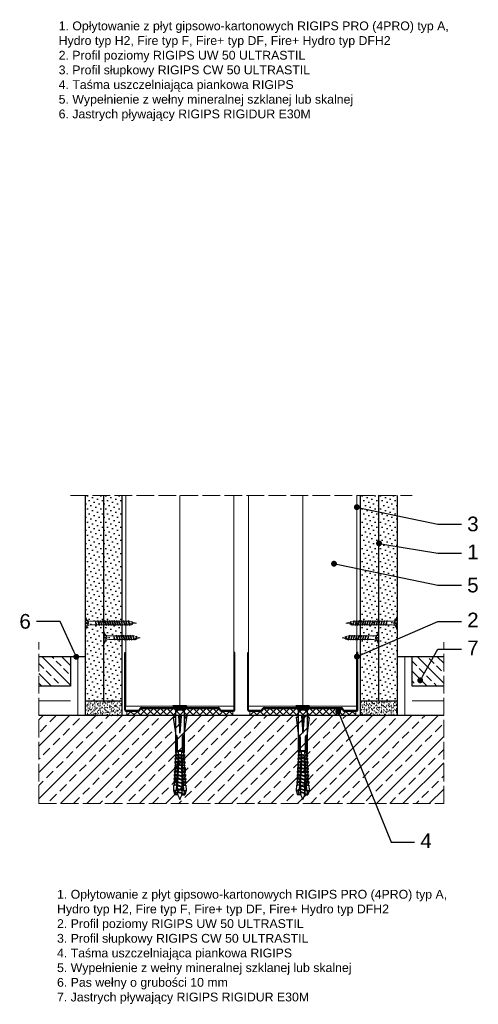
# Model space of a CAD drawing. Header units: millimetres. Extents: x 1487 to 3191, y -145 to 1276.
# Tile 2 of 6: x 2135 to 2448, y -145 to 526. Entities that reach past the tile are written whole.
import ezdxf
from ezdxf import colors
from ezdxf.entities.mleader import LeaderData, LeaderLine
from ezdxf.math import Vec2, Vec3

# ---------------------------------------------------------------- set-up
doc = ezdxf.new("R2010")
doc.units = ezdxf.units.MM
doc.linetypes.add('ACAD_ISO02W100', pattern=[15, 12, -3])
for name, color, linetype, lineweight in [('_ISOVER WELNA', 7, 'BATTING', 9), ('_RIGIPS AKCESORIA', 7, 'Continuous', 18), ('_RIGIPS G-K', 7, 'Continuous', 25), ('_RIGIPS PROFIL', 7, 'Continuous', 18), ('KRESKOWANIE', 7, 'Continuous', 9), ('OPISY', 7, 'Continuous', 9), ('PRZERYWANA', 7, 'ACAD_ISO02W100', 9)]:
    doc.layers.add(name, color=color, linetype=linetype, lineweight=lineweight)
doc.styles.get("Standard").update_dxf_attribs({"font": 'arial.ttf'})
doc.linetypes.add('BATTING', pattern='A,0.00254,-2.54,[134,ltypeshp.shx,S=2.54,R=0,X=-2.54,Y=0],-5.08,[134,ltypeshp.shx,S=2.54,R=180,X=2.54,Y=0],-2.54', length=10.16254)

# ---------------------------------------------------------------- blocks, each defined once
blk = doc.blocks.new('UW 75 ULTRASTIL')
h = blk.add_hatch()
h.set_pattern_fill('ANSI31', color=256, scale=0.5, style=0)
h.paths.add_polyline_path([(-11.93, 0.56), (-11.6, 1.24, -0.286951), (-10.7, 1.8), (10.18, 1.8), (41.3, 1.8, -0.286951), (42.2, 1.24), (42.53, 0.56, 0.286951), (43.43, 0), (52, 0, 0.414214), (52.8, 0.8), (52.8, 40), (52.25, 40), (52.25, 0.8, -0.414214), (52, 0.55), (43.77, 0.55, -0.286951), (42.87, 1.11), (42.54, 1.79, 0.286951), (41.64, 2.35), (-11.04, 2.35, 0.286951), (-11.94, 1.79), (-12.27, 1.11, -0.286951), (-13.17, 0.55), (-21.4, 0.55, -0.414214), (-21.65, 0.8), (-21.65, 40), (-22.2, 40), (-22.2, 0.8, 0.414214), (-21.4, 0), (-12.83, 0, 0.286951)])
for p, q in [((-22.2, 0.8), (-22.2, 40)), ((-22.2, 40), (-21.65, 40)), ((-21.65, 0.8), (-21.65, 40)), ((52.25, 0.8), (52.25, 40)), ((52.8, 40), (52.25, 40)), ((52.8, 0.8), (52.8, 40)), ((-21.4, 0.55), (-13.17, 0.55)), ((-21.4, 0), (-12.83, 0)), ((-12.27, 1.11), (-11.94, 1.79)), ((-11.93, 0.56), (-11.6, 1.24)), ((-11.04, 2.35), (41.64, 2.35)), ((-10.7, 1.8), (41.3, 1.8)), ((42.53, 0.56), (42.2, 1.24)), ((42.87, 1.11), (42.54, 1.79)), ((43.43, 0), (52, 0)), ((43.77, 0.55), (52, 0.55))]:
    blk.add_line(p, q)
for centre, radius, start, end in [((-21.4, 0.8), 0.8, 180, 270), ((-21.4, 0.8), 0.25, 180, 270), ((-13.17, 1.55), 1, 270, 334.04349), ((-12.83, 1), 1, 270, 334.04349), ((-11.04, 1.35), 1, 90, 154.04349), ((-10.7, 0.8), 1, 90, 154.04349), ((41.3, 0.8), 1, 25.95651, 90), ((41.64, 1.35), 1, 25.95651, 90), ((43.43, 1), 1, 205.95651, 270), ((43.77, 1.55), 1, 205.95651, 270), ((52, 0.8), 0.8, 270, 0), ((52, 0.8), 0.25, 270, 0)]:
    blk.add_arc(centre, radius, start, end)
blk = doc.blocks.new('TN 25')
at = {"layer": '_RIGIPS AKCESORIA'}
for p, q in [((0, -0.84), (0, 7.16)), ((0, 7.16), (0.46, 7.16)), ((0.46, 7.16), (0.46, 4.78)), ((0.46, 4.78), (0, 4.78)), ((0, 3.5), (1.77, 3.5)), ((0, 2.83), (1.77, 2.83)), ((0.46, 1.64), (0, 1.64)), ((0.46, -0.84), (0.46, 1.64)), ((1.77, 3.5), (1.77, 4.2)), ((1.77, 2.83), (1.77, 2.18)), ((3.02, 4.46), (8.47, 4.46)), ((7.49, 2.01), (3.55, 2.01)), ((7.12, 4.46), (7.12, 3.18)), ((8.03, 2.01), (7.12, 4.46)), ((7.12, 3.18), (7.65, 1.53)), ((7.65, 1.53), (8.03, 2.01)), ((9.41, 2.01), (8.03, 2.01)), ((8.47, 4.46), (8.79, 5)), ((9.61, 1.51), (8.47, 4.46)), ((8.79, 5), (9.93, 2.01)), ((9, 4.46), (10.1, 4.46)), ((9.93, 2.01), (9.61, 1.51)), ((11.04, 2.01), (9.93, 2.01)), ((10.1, 4.46), (10.41, 5)), ((11.23, 1.51), (10.1, 4.46)), ((10.41, 5), (11.56, 2.01)), ((10.62, 4.46), (11.67, 4.46)), ((11.56, 2.01), (11.23, 1.51)), ((12.61, 2.01), (11.56, 2.01)), ((11.67, 4.46), (11.99, 5)), ((12.81, 1.51), (11.67, 4.46)), ((11.99, 5), (13.14, 2.01)), ((12.2, 4.46), (13.21, 4.46)), ((13.14, 2.01), (12.81, 1.51)), ((14.15, 2.01), (13.14, 2.01)), ((13.21, 4.46), (13.52, 5)), ((14.34, 1.51), (13.21, 4.46)), ((13.52, 5), (14.67, 2.01)), ((13.73, 4.46), (14.8, 4.46)), ((14.67, 2.01), (14.34, 1.51)), ((15.74, 2.01), (14.67, 2.01)), ((14.8, 4.46), (15.12, 5)), ((15.94, 1.51), (14.8, 4.46)), ((15.12, 5), (16.26, 2.01)), ((15.33, 4.46), (16.42, 4.46)), ((16.26, 2.01), (15.94, 1.51)), ((17.36, 2.01), (16.26, 2.01)), ((16.42, 4.46), (16.73, 5)), ((17.55, 1.51), (16.42, 4.46)), ((16.73, 5), (17.88, 2.01)), ((16.94, 4.46), (17.99, 4.46)), ((17.88, 2.01), (17.55, 1.51)), ((18.93, 2.01), (17.88, 2.01)), ((17.99, 4.46), (18.31, 5)), ((19.13, 1.51), (17.99, 4.46)), ((18.31, 5), (19.45, 2.01)), ((18.52, 4.46), (19.68, 4.46)), ((19.45, 2.01), (19.13, 1.51)), ((19.45, 2.01), (20.62, 2.01)), ((19.68, 4.46), (20, 5)), ((20.82, 1.51), (19.68, 4.46)), ((20, 5), (21.14, 2.01)), ((20.21, 4.46), (20.7, 4.46)), ((20.7, 4.46), (22.28, 3.98)), ((21.14, 2.01), (20.82, 1.51)), ((21.14, 2.01), (21.81, 2.12)), ((21.85, 1.83), (21.67, 3.28)), ((21.67, 3.28), (22.14, 2.4)), ((22.14, 2.4), (21.85, 1.83)), ((22.7, 2.36), (22.14, 2.4)), ((22.28, 3.98), (22.56, 4.37)), ((22.7, 2.36), (22.28, 3.98)), ((22.56, 4.37), (23.03, 2.71)), ((23.03, 2.71), (22.7, 2.36)), ((22.71, 3.85), (25, 3.24)), ((25, 3.24), (23.03, 2.71)), ((0, -0.84), (0.46, -0.84))]:
    blk.add_line(p, q, dxfattribs=at)
for centre, major_axis, ratio, start_param, end_param in [((3.09, 7.67), (0.17, 3.2), 0.826134, 1.773653, 3.180586), ((-0.04, 0.9), (0, 3.93), 0.848176, -0.720942, -0.151112), ((3.37, -1.57), (0.28, 3.57), 0.832181, 0.035984, 1.430787), ((-2.73, 15.91), (0, 14.76), 0.848176, 3.399396, 3.475072), ((0.59, 4.62), (0, 2.81), 0.848176, 3.475072, 3.862535), ((1.66, 3.18), (0, 0.895), 0.848176, -1.552777, -0.720942), ((1.66, 3.18), (0, 0.895), 0.848176, 3.862535, 4.730408)]:
    blk.add_ellipse(centre, major_axis=major_axis, ratio=ratio, start_param=start_param, end_param=end_param, dxfattribs=at)
blk = doc.blocks.new('TN 35')
at = {"layer": '_RIGIPS AKCESORIA'}
for p, q in [((0, -0.84), (0, 7.16)), ((0, 7.16), (0.46, 7.16)), ((0.46, 7.16), (0.46, 4.78)), ((0.46, 4.78), (0, 4.78)), ((0, 3.5), (1.77, 3.5)), ((0, 2.83), (1.77, 2.83)), ((0.46, 1.64), (0, 1.64)), ((0.46, -0.84), (0.46, 1.64)), ((1.77, 3.5), (1.77, 4.2)), ((1.77, 2.83), (1.77, 2.18)), ((3.02, 4.46), (8.47, 4.46)), ((7.49, 2.01), (3.55, 2.01)), ((7.12, 4.46), (7.12, 3.18)), ((8.03, 2.01), (7.12, 4.46)), ((7.12, 3.18), (7.65, 1.53)), ((7.65, 1.53), (8.03, 2.01)), ((9.41, 2.01), (8.03, 2.01)), ((8.47, 4.46), (8.79, 5)), ((9.61, 1.51), (8.47, 4.46)), ((8.79, 5), (9.93, 2.01)), ((9, 4.46), (10.1, 4.46)), ((9.93, 2.01), (9.61, 1.51)), ((11.04, 2.01), (9.93, 2.01)), ((10.1, 4.46), (10.41, 5)), ((11.23, 1.51), (10.1, 4.46)), ((10.41, 5), (11.56, 2.01)), ((10.62, 4.46), (11.67, 4.46)), ((11.56, 2.01), (11.23, 1.51)), ((12.61, 2.01), (11.56, 2.01)), ((11.67, 4.46), (11.99, 5)), ((12.81, 1.51), (11.67, 4.46)), ((11.99, 5), (13.14, 2.01)), ((12.2, 4.46), (13.21, 4.46)), ((13.14, 2.01), (12.81, 1.51)), ((14.15, 2.01), (13.14, 2.01)), ((13.21, 4.46), (13.52, 5)), ((14.34, 1.51), (13.21, 4.46)), ((13.52, 5), (14.67, 2.01)), ((13.73, 4.46), (14.8, 4.46)), ((14.67, 2.01), (14.34, 1.51)), ((15.74, 2.01), (14.67, 2.01)), ((14.8, 4.46), (15.12, 5)), ((15.94, 1.51), (14.8, 4.46)), ((15.12, 5), (16.26, 2.01)), ((15.33, 4.46), (16.42, 4.46)), ((16.26, 2.01), (15.94, 1.51)), ((17.36, 2.01), (16.26, 2.01)), ((16.42, 4.46), (16.73, 5)), ((17.55, 1.51), (16.42, 4.46)), ((16.73, 5), (17.88, 2.01)), ((16.94, 4.46), (17.99, 4.46)), ((17.88, 2.01), (17.55, 1.51)), ((18.93, 2.01), (17.84, 2.01)), ((17.99, 4.46), (18.31, 5)), ((19.13, 1.51), (17.99, 4.46)), ((18.31, 5), (19.45, 2.01)), ((18.52, 4.46), (19.57, 4.46)), ((19.45, 2.01), (19.13, 1.51)), ((20.51, 2.01), (19.41, 2.01)), ((19.57, 4.46), (19.88, 5)), ((20.7, 1.51), (19.57, 4.46)), ((19.88, 5), (21.03, 2.01)), ((20.09, 4.46), (21.14, 4.46)), ((21.03, 2.01), (20.7, 1.51)), ((22.08, 2.01), (20.99, 2.01)), ((21.14, 4.46), (21.46, 5)), ((22.28, 1.51), (21.14, 4.46)), ((21.46, 5), (22.6, 2.01)), ((21.67, 4.46), (22.72, 4.46)), ((22.6, 2.01), (22.28, 1.51)), ((23.66, 2.01), (22.56, 2.01)), ((22.72, 4.46), (23.03, 5)), ((23.85, 1.51), (22.72, 4.46)), ((23.03, 5), (24.18, 2.01)), ((23.24, 4.46), (24.29, 4.46)), ((24.18, 2.01), (23.85, 1.51)), ((25.23, 2.01), (24.14, 2.01)), ((24.29, 4.46), (24.61, 5)), ((25.43, 1.51), (24.29, 4.46)), ((24.61, 5), (25.75, 2.01)), ((24.81, 4.46), (25.87, 4.46)), ((25.75, 2.01), (25.43, 1.51)), ((26.81, 2.01), (25.71, 2.01)), ((25.87, 4.46), (26.18, 5)), ((27, 1.51), (25.87, 4.46)), ((26.18, 5), (27.33, 2.01)), ((26.39, 4.46), (27.44, 4.46)), ((27.33, 2.01), (27, 1.51)), ((28.38, 2.01), (27.33, 2.01)), ((27.44, 4.46), (27.76, 5)), ((28.58, 1.51), (27.44, 4.46)), ((27.76, 5), (28.9, 2.01)), ((27.96, 4.46), (29.13, 4.46)), ((28.9, 2.01), (28.58, 1.51)), ((28.9, 2.01), (30.07, 2.01)), ((29.13, 4.46), (29.45, 5)), ((30.27, 1.51), (29.13, 4.46)), ((29.45, 5), (30.59, 2.01)), ((29.65, 4.46), (30.15, 4.46)), ((30.15, 4.46), (31.73, 3.98)), ((30.59, 2.01), (30.27, 1.51)), ((30.59, 2.01), (31.26, 2.12)), ((31.3, 1.83), (31.12, 3.28)), ((31.12, 3.28), (31.59, 2.4)), ((31.59, 2.4), (31.3, 1.83)), ((32.15, 2.36), (31.59, 2.4)), ((31.73, 3.98), (32.01, 4.37)), ((32.15, 2.36), (31.73, 3.98)), ((32.01, 4.37), (32.48, 2.71)), ((32.48, 2.71), (32.15, 2.36)), ((32.16, 3.85), (35, 3.24)), ((35, 3.24), (32.48, 2.71)), ((0, -0.84), (0.46, -0.84))]:
    blk.add_line(p, q, dxfattribs=at)
for centre, major_axis, ratio, start_param, end_param in [((3.09, 7.67), (0.17, 3.2), 0.826134, 1.773653, 3.180586), ((-0.04, 0.9), (0, 3.93), 0.848176, -0.720942, -0.151112), ((3.37, -1.57), (0.28, 3.57), 0.832181, 0.035984, 1.430787), ((-2.73, 15.91), (0, 14.76), 0.848176, 3.399396, 3.475072), ((0.59, 4.62), (0, 2.81), 0.848176, 3.475072, 3.862535), ((1.66, 3.18), (0, 0.895), 0.848176, -1.552777, -0.720942), ((1.66, 3.18), (0, 0.895), 0.848176, 3.862535, 4.730408)]:
    blk.add_ellipse(centre, major_axis=major_axis, ratio=ratio, start_param=start_param, end_param=end_param, dxfattribs=at)
blk = doc.blocks.new('kolek rozprezny komplet 60')
for p, q in [((390.66, 217.01), (390.76, 218.91)), ((393.15, 216.88), (390.66, 217.01)), ((393.75, 218.75), (390.71, 217.96)), ((393.81, 219.85), (390.76, 218.91)), ((391.67, 216.95), (392.67, 216.95)), ((392.67, 216.95), (391.67, 213.95)), ((392.67, 216.95), (392.07, 213.95)), ((393.07, 216.95), (392.07, 213.95)), ((392.67, 216.95), (393.04, 217.45)), ((393.07, 216.95), (393.04, 217.45)), ((393.07, 216.95), (394.67, 216.95)), ((394.67, 216.95), (393.67, 213.95)), ((393.68, 217.35), (393.81, 219.85)), ((417.38, 216.11), (393.68, 217.35)), ((417.38, 214.79), (393.68, 213.55)), ((420.47, 216.55), (393.71, 217.95)), ((397.41, 219.66), (393.81, 219.85)), ((394.67, 216.95), (394.07, 213.95)), ((395.07, 216.95), (394.07, 213.95)), ((394.67, 216.95), (394.92, 217.29)), ((395.07, 216.95), (395.05, 217.28)), ((395.07, 216.95), (397.07, 216.95)), ((397.07, 216.95), (396.07, 213.95)), ((397.07, 216.95), (396.47, 213.95)), ((397.47, 216.95), (396.47, 213.95)), ((397.07, 216.95), (397.23, 217.17)), ((397.31, 217.76), (397.41, 219.66)), ((397.47, 216.95), (397.46, 217.16)), ((397.47, 216.95), (399.47, 216.95)), ((397.67, 217.14), (397.71, 217.74)), ((399, 219.58), (397.82, 218.98)), ((398.47, 217.1), (398.5, 217.7)), ((399.47, 216.95), (398.47, 213.95)), ((399.47, 216.95), (398.87, 213.95)), ((399.87, 216.95), (398.87, 213.95)), ((398.9, 217.68), (399, 219.58)), ((399.8, 219.54), (399, 219.58)), ((399.47, 216.95), (399.55, 217.05)), ((399.7, 217.64), (399.8, 219.54)), ((399.87, 216.95), (399.87, 217.03)), ((399.87, 216.95), (401.38, 216.95)), ((400.07, 217.02), (400.1, 217.62)), ((401.4, 219.45), (400.22, 218.85)), ((400.87, 216.98), (400.9, 217.58)), ((401.87, 216.92), (400.87, 213.95)), ((401.87, 216.92), (401.27, 213.95)), ((402.26, 216.9), (401.27, 213.95)), ((401.3, 217.56), (401.4, 219.45)), ((402.2, 219.41), (401.4, 219.45)), ((402.1, 217.51), (402.2, 219.41)), ((402.47, 216.89), (402.5, 217.49)), ((403.8, 219.33), (402.61, 218.72)), ((403.27, 216.85), (403.3, 217.45)), ((404.22, 216.8), (403.31, 214.05)), ((403.7, 217.43), (403.8, 219.33)), ((404.24, 216.8), (403.7, 214.07)), ((404.62, 216.78), (403.72, 214.07)), ((404.6, 219.29), (403.8, 219.33)), ((404.5, 217.39), (404.6, 219.29)), ((404.86, 216.77), (404.9, 217.37)), ((406.19, 219.2), (405.01, 218.6)), ((405.66, 216.73), (405.69, 217.32)), ((406.58, 216.68), (405.75, 214.18)), ((406.09, 217.3), (406.19, 219.2)), ((406.62, 216.68), (406.12, 214.2)), ((406.98, 216.66), (406.16, 214.2)), ((406.99, 219.16), (406.19, 219.2)), ((406.89, 217.26), (406.99, 219.16)), ((407.26, 216.64), (407.29, 217.24)), ((408.59, 219.08), (407.41, 218.47)), ((408.06, 216.6), (408.09, 217.2)), ((408.94, 216.55), (408.19, 214.31)), ((408.49, 217.18), (408.59, 219.08)), ((408.99, 216.55), (408.55, 214.33)), ((409.39, 219.03), (408.59, 219.08)), ((409.34, 216.53), (408.6, 214.33)), ((409.29, 217.14), (409.39, 219.03)), ((409.66, 216.52), (409.69, 217.12)), ((410.99, 218.95), (409.8, 218.35)), ((410.46, 216.47), (410.49, 217.07)), ((411.3, 216.43), (410.64, 214.44)), ((410.89, 217.05), (410.99, 218.95)), ((411.37, 216.43), (410.98, 214.45)), ((411.69, 216.41), (411.04, 214.46)), ((412.59, 218.87), (411.4, 218.26)), ((412.05, 216.39), (412.09, 216.99)), ((412.49, 216.97), (412.59, 218.87)), ((413.38, 218.82), (412.59, 218.87)), ((412.85, 216.35), (412.89, 216.95)), ((413.66, 216.31), (413.08, 214.56)), ((413.28, 216.93), (413.38, 218.82)), ((413.75, 216.3), (413.4, 214.58)), ((414.05, 216.29), (413.49, 214.58)), ((414.98, 218.74), (413.8, 218.14)), ((414.45, 216.27), (414.48, 216.86)), ((414.88, 216.84), (414.98, 218.74)), ((415.78, 218.7), (414.98, 218.74)), ((415.25, 216.22), (415.28, 216.82)), ((416.02, 216.18), (415.52, 214.69)), ((415.68, 216.8), (415.78, 218.7)), ((416.12, 216.18), (415.83, 214.71)), ((416.41, 216.16), (415.93, 214.71)), ((417.38, 218.62), (416.2, 218.01)), ((417.28, 216.72), (417.38, 218.62)), ((418.18, 218.57), (417.38, 218.62)), ((418.22, 215.58), (418.01, 214.95)), ((418.08, 216.68), (418.18, 218.57)), ((419.78, 218.49), (418.59, 217.89)), ((419.68, 216.59), (419.78, 218.49)), ((430.17, 217.15), (419.71, 217.15)), ((431.37, 217.95), (419.75, 217.95)), ((448.67, 218.45), (419.77, 218.45)), ((420.47, 217.15), (420.47, 213.75)), ((420.67, 217.15), (420.67, 213.75)), ((420.87, 217.15), (420.87, 213.75)), ((443.47, 219.95), (432.8, 218.45)), ((444.34, 216.37), (432.8, 215.45)), ((432.8, 215.45), (443.47, 215.45)), ((444.34, 214.53), (432.8, 215.45)), ((443.47, 218.45), (443.47, 219.95)), ((443.47, 219.95), (444.34, 218.45)), ((444.34, 216.37), (443.47, 215.45)), ((444.34, 214.53), (443.47, 215.45)), ((444.34, 214.53), (444.34, 216.37)), ((450.17, 219.95), (448.67, 218.45)), ((448.67, 218.45), (448.67, 212.45)), ((448.67, 216.95), (448.67, 213.95)), ((450.17, 219.95), (450.17, 210.95)), ((450.67, 219.95), (450.17, 219.95)), ((450.67, 219.95), (450.67, 210.95)), ((450.67, 219.35), (451.17, 219.95)), ((451.17, 219.95), (451.67, 219.95)), ((451.17, 219.95), (451.17, 210.95)), ((451.67, 219.95), (451.67, 210.95)), ((393.15, 214.02), (390.66, 213.89)), ((390.66, 213.89), (390.76, 211.99)), ((393.75, 212.15), (390.71, 212.94)), ((393.81, 211.05), (390.76, 211.99)), ((391.67, 213.95), (391.71, 213.45)), ((391.71, 213.45), (392.07, 213.95)), ((392.07, 213.95), (393.67, 213.95)), ((393.67, 213.95), (393.7, 213.55)), ((393.68, 213.55), (393.81, 211.05)), ((420.47, 214.35), (393.71, 212.95)), ((393.78, 213.55), (394.07, 213.95)), ((397.41, 211.24), (393.81, 211.05)), ((394.07, 213.95), (396.07, 213.95)), ((396.07, 213.95), (396.09, 213.67)), ((396.28, 213.68), (396.47, 213.95)), ((396.47, 213.95), (398.47, 213.95)), ((397.31, 213.14), (397.41, 211.24)), ((397.67, 213.76), (397.71, 213.16)), ((399, 211.32), (397.82, 211.93)), ((398.47, 213.95), (398.48, 213.8)), ((398.47, 213.8), (398.5, 213.2)), ((398.77, 213.81), (398.87, 213.95)), ((398.87, 213.95), (400.87, 213.95)), ((398.9, 213.22), (399, 211.32)), ((399.8, 211.36), (399, 211.32)), ((399.7, 213.26), (399.8, 211.36)), ((400.07, 213.88), (400.1, 213.28)), ((401.4, 211.45), (400.22, 212.05)), ((400.87, 213.95), (400.88, 213.92)), ((400.87, 213.92), (400.9, 213.32)), ((401.27, 213.95), (401.38, 213.95)), ((401.27, 213.94), (401.27, 213.95)), ((401.3, 213.35), (401.4, 211.45)), ((402.2, 211.49), (401.4, 211.45)), ((402.1, 213.39), (402.2, 211.49)), ((402.47, 214.01), (402.5, 213.41)), ((403.8, 211.57), (402.61, 212.18)), ((403.27, 214.05), (403.3, 213.45)), ((403.7, 213.47), (403.8, 211.57)), ((404.6, 211.62), (403.8, 211.57)), ((404.5, 213.51), (404.6, 211.62)), ((404.86, 214.13), (404.9, 213.53)), ((406.19, 211.7), (405.01, 212.3)), ((405.66, 214.17), (405.69, 213.58)), ((406.09, 213.6), (406.19, 211.7)), ((406.99, 211.74), (406.19, 211.7)), ((406.89, 213.64), (406.99, 211.74)), ((407.26, 214.26), (407.29, 213.66)), ((408.59, 211.82), (407.41, 212.43)), ((408.06, 214.3), (408.09, 213.7)), ((408.49, 213.72), (408.59, 211.82)), ((409.39, 211.87), (408.59, 211.82)), ((409.29, 213.76), (409.39, 211.87)), ((409.66, 214.38), (409.69, 213.79)), ((410.99, 211.95), (409.8, 212.55)), ((410.46, 214.43), (410.49, 213.83)), ((410.89, 213.85), (410.99, 211.95)), ((412.59, 212.03), (411.4, 212.64)), ((412.05, 214.51), (412.09, 213.91)), ((412.49, 213.93), (412.59, 212.03)), ((413.38, 212.08), (412.59, 212.03)), ((412.85, 214.55), (412.89, 213.95)), ((413.28, 213.97), (413.38, 212.08)), ((414.98, 212.16), (413.8, 212.76)), ((414.45, 214.64), (414.48, 214.04)), ((414.88, 214.06), (414.98, 212.16)), ((415.78, 212.2), (414.98, 212.16)), ((415.25, 214.68), (415.28, 214.08)), ((415.68, 214.1), (415.78, 212.2)), ((417.38, 212.29), (416.2, 212.89)), ((417.28, 214.18), (417.38, 212.29)), ((418.18, 212.33), (417.38, 212.29)), ((418.08, 214.22), (418.18, 212.33)), ((419.78, 212.41), (418.59, 213.01)), ((419.68, 214.31), (419.78, 212.41)), ((430.17, 213.75), (419.71, 213.75)), ((431.37, 212.95), (419.75, 212.95)), ((448.67, 212.45), (419.77, 212.45)), ((443.47, 210.95), (432.8, 212.45)), ((443.47, 212.45), (443.47, 210.95)), ((443.47, 210.95), (444.34, 212.45)), ((450.17, 210.95), (448.67, 212.45)), ((450.67, 210.95), (450.17, 210.95)), ((450.67, 211.55), (451.17, 210.95)), ((451.17, 210.95), (451.67, 210.95))]:
    blk.add_line(p, q)
for centre, radius, start, end in [((393.41, 206.24), 10.85, 99.20383, 121.90826), ((393.41, 224.66), 10.85, 238.09174, 260.79617), ((393.65, 216.85), 0.5, 87, 177), ((397.68, 219.24), 0.3, 177, 297), ((400.08, 219.12), 0.3, 177, 297), ((402.48, 218.99), 0.3, 177, 297), ((404.87, 218.87), 0.3, 177, 297), ((407.27, 218.74), 0.3, 177, 297), ((409.67, 218.61), 0.3, 177, 297), ((411.27, 218.53), 0.3, 177, 297), ((413.66, 218.41), 0.3, 177, 297), ((416.06, 218.28), 0.3, 177, 297), ((417.55, 215.45), 0.682, 255.86037, 104.13858), ((418.46, 218.15), 0.3, 177, 297), ((422.67, 216.95), 1, 90, 168.46304), ((430.17, 218.45), 1.3, 270, 0), ((393.65, 214.05), 0.5, 183, 273), ((397.68, 211.66), 0.3, 63, 183), ((400.08, 211.78), 0.3, 63, 183), ((402.48, 211.91), 0.3, 63, 183), ((404.87, 212.03), 0.3, 63, 183), ((407.27, 212.16), 0.3, 63, 183), ((409.67, 212.29), 0.3, 63, 183), ((411.27, 212.37), 0.3, 63, 183), ((413.66, 212.5), 0.3, 63, 183), ((416.06, 212.62), 0.3, 63, 183), ((418.46, 212.75), 0.3, 63, 183), ((422.67, 213.95), 1, 191.53696, 270), ((430.17, 212.45), 1.3, 0, 90)]:
    blk.add_arc(centre, radius, start, end)
blk = doc.blocks.new('_Dot')
at = {"color": 0, "linetype": 'ByBlock', "lineweight": -2}
blk.add_line((-0.5, 0), (-1, 0), dxfattribs=at)
at = {"color": 0, "linetype": 'ByBlock', "const_width": 0.5}
blk.add_lwpolyline([(-0.25, 0, 1), (0.25, 0, 1)], format="xyb", close=True, dxfattribs=at)

msp = doc.modelspace()

# ---------------------------------------------------------------- hatches: boundary and pattern name
at = {"layer": '_RIGIPS G-K'}
h = msp.add_hatch(dxfattribs=at)
h.set_pattern_fill('DOTS', color=256, scale=2, angle=45, style=0)
h.set_pattern_definition([(45, (593.228, -1382.4947), (-1.122532, 3.367596), [0, -3.175])])
h.paths.add_polyline_path([(2192.5, 201.63), (2180, 201.63), (2180, 61.63), (2192.5, 61.63)])
h = msp.add_hatch(dxfattribs=at)
h.set_pattern_fill('DOTS', color=256, scale=2, angle=45, style=0)
h.set_pattern_definition([(45, (605.728, -1382.4947), (-1.122532, 3.367596), [0, -3.175])])
h.paths.add_polyline_path([(2205, 201.63), (2192.5, 201.63), (2192.5, 61.63), (2205, 61.63)])
h = msp.add_hatch(dxfattribs=at)
h.set_pattern_fill('DOTS', color=256, scale=2, angle=45, style=0)
h.set_pattern_definition([(45, (717.528, -1382.4947), (-1.122532, 3.367596), [0, -3.175])])
h.paths.add_polyline_path([(2380.3, 201.63), (2367.8, 201.63), (2367.8, 61.63), (2380.3, 61.63)])
h = msp.add_hatch(dxfattribs=at)
h.set_pattern_fill('DOTS', color=256, scale=2, angle=45, style=0)
h.set_pattern_definition([(45, (730.028, -1382.4947), (-1.122532, 3.367596), [0, -3.175])])
h.paths.add_polyline_path([(2392.8, 201.63), (2380.3, 201.63), (2380.3, 61.63), (2392.8, 61.63)])
h = msp.add_hatch(dxfattribs=at)
h.set_pattern_fill('AR-SAND', color=256, scale=0.05, style=0)
h.set_pattern_definition([(37.5, (292.2281, -1074.4338), (-0.0800016, 2.4470662), [0, -1.9304, 0, -2.159, 0, -2.06375]), (7.5, (292.228, -1074.4338), (2.2476164, 3.5841255), [0, -1.0414, 0, -1.7399, 0, -0.66675]), (327.5, (290.666, -1074.4338), (3.9549619, 0.007186), [0, -0.635, 0, -2.286, 0, -2.9845]), (317.5, (290.666, -1074.4338), (3.8177823, 1.1146466), [0, -0.3175, 0, -1.4986, 0, -1.7145])])
h.paths.add_polyline_path([(2205, 61.63), (2180, 61.63), (2180, 51.63), (2205, 51.63)])
h = msp.add_hatch(dxfattribs=at)
h.set_pattern_fill('AR-SAND', color=256, scale=0.05, style=0)
h.set_pattern_definition([(37.5, (379.0281, -1074.4338), (-0.0800016, 2.4470662), [0, -1.9304, 0, -2.159, 0, -2.06375]), (7.5, (379.028, -1074.4338), (2.2476164, 3.5841255), [0, -1.0414, 0, -1.7399, 0, -0.66675]), (327.5, (377.466, -1074.4338), (3.9549619, 0.007186), [0, -0.635, 0, -2.286, 0, -2.9845]), (317.5, (377.466, -1074.4338), (3.8177823, 1.1146466), [0, -0.3175, 0, -1.4986, 0, -1.7145])])
h.paths.add_polyline_path([(2392.8, 61.63), (2367.8, 61.63), (2367.8, 51.63), (2392.8, 51.63)])
at = {"layer": 'KRESKOWANIE'}
h = msp.add_hatch(dxfattribs=at)
h.set_pattern_fill('ANSI33', color=256, scale=1.5, angle=90, style=0)
h.set_pattern_definition([(135, (661.628, -1342.495), (-6.735192, -6.735192), []), (135, (661.628, -1335.76), (-6.735192, -6.735192), [4.7625, -2.38125])])
h.paths.add_polyline_path([(2402.8, 91.63), (2402.8, 71.63), (2424.4, 71.63), (2424.4, 91.63)])
h.paths.add_polyline_path([(2170, 71.63), (2170, 91.63), (2148.4, 91.63), (2148.4, 71.63)])
h = msp.add_hatch(dxfattribs=at)
h.set_pattern_fill('ANSI37', color=256, angle=90, style=0)
h.set_pattern_definition([(135, (293.728, -1382.4947), (-2.245064, -2.245064), []), (225, (293.728, -1382.4947), (2.245064, -2.245064), [])])
h.paths.add_polyline_path([(2280.6, 54.63), (2272.63, 54.63, -0.286951), (2271.73, 55.2), (2271.4, 55.87, 0.286951), (2270.5, 56.43), (2218.5, 56.43, 0.286951), (2217.61, 55.87), (2217.28, 55.2, -0.286951), (2216.38, 54.63), (2208.4, 54.63), (2208.4, 51.63), (2280.6, 51.63)])
h = msp.add_hatch(dxfattribs=at)
h.set_pattern_fill('ANSI37', color=256, angle=90, style=0)
h.set_pattern_definition([(135, (377.528, -1382.4947), (-2.245064, -2.245064), []), (225, (377.528, -1382.4947), (2.245064, -2.245064), [])])
h.paths.add_polyline_path([(2364.4, 54.63), (2356.43, 54.63, -0.286951), (2355.53, 55.2), (2355.2, 55.87, 0.286951), (2354.3, 56.43), (2302.3, 56.43, 0.286951), (2301.41, 55.87), (2301.08, 55.2, -0.286951), (2300.18, 54.63), (2292.2, 54.63), (2292.2, 51.63), (2364.4, 51.63)])
h = msp.add_hatch(dxfattribs=at)
h.set_pattern_fill('ANSI33', color=256, scale=2, style=0)
h.set_pattern_definition([(45, (9.628, -401.71), (-8.980256, 8.980256), []), (45, (18.608, -401.71), (-8.980256, 8.980256), [6.35, -3.175])])
h.paths.add_polyline_path([(2424.4, -8.37), (2424.4, 51.63), (2148.4, 51.63), (2148.4, -8.37)])

# ---------------------------------------------------------------- linework, layer by layer
for p, q in [((2180, 91.63), (2148.4, 91.63)), ((2170, 91.63), (2170, 71.63)), ((2424.4, 91.63), (2392.8, 91.63)), ((2402.8, 71.63), (2402.8, 91.63)), ((2170, 71.63), (2148.4, 71.63)), ((2424.4, 71.63), (2402.8, 71.63)), ((2424.4, 51.63), (2148.4, 51.63))]:
    msp.add_line(p, q)
at = {"layer": '_ISOVER WELNA', "ltscale": 3.6}
for p, q in [((2244.5, 201.63), (2244.5, 56.98)), ((2328.3, 201.63), (2328.3, 56.98))]:
    msp.add_line(p, q, dxfattribs=at)
at = {"layer": '_ISOVER WELNA', "ltscale": 0.49}
for p, q in [((2175, 91.63), (2175, 51.63)), ((2397.8, 91.63), (2397.8, 51.63))]:
    msp.add_line(p, q, dxfattribs=at)
at = {"layer": '_ISOVER WELNA', "ltscale": 0.95}
for p, q in [((2148.4, 61.63), (2170, 61.63)), ((2402.8, 61.63), (2424.4, 61.63))]:
    msp.add_line(p, q, dxfattribs=at)
at = {"layer": '_RIGIPS G-K'}
for p, q in [((2180, 201.63), (2180, 51.63)), ((2192.5, 201.63), (2192.5, 61.63)), ((2205, 201.63), (2205, 51.63)), ((2367.8, 51.63), (2367.8, 201.63)), ((2380.3, 61.63), (2380.3, 201.63)), ((2392.8, 51.63), (2392.8, 201.63)), ((2180, 61.63), (2205, 61.63)), ((2367.8, 61.63), (2392.8, 61.63))]:
    msp.add_line(p, q, dxfattribs=at)
at = {"layer": '_RIGIPS PROFIL', "lineweight": 9}
for p, q in [((2207.6, 201.63), (2207.6, 57.98)), ((2281.4, 201.63), (2281.4, 57.98)), ((2291.4, 201.63), (2291.4, 57.98)), ((2365.2, 201.63), (2365.2, 57.98)), ((2281.4, 57.98), (2207.6, 57.98)), ((2365.2, 57.98), (2291.4, 57.98))]:
    msp.add_line(p, q, dxfattribs=at)
at = {"layer": 'KRESKOWANIE'}
for p, q in [((2208.4, 54.63), (2208.4, 51.63)), ((2280.6, 54.63), (2280.6, 51.63)), ((2292.2, 54.63), (2292.2, 51.63)), ((2364.4, 54.63), (2364.4, 51.63))]:
    msp.add_line(p, q, dxfattribs=at)
at = {"layer": 'PRZERYWANA'}
for p, q in [((2170, 201.63), (2402.8, 201.63)), ((2148.4, -8.37), (2148.4, 101.63)), ((2424.4, -8.37), (2424.4, 101.63)), ((2424.4, -8.37), (2424.4, 101.63)), ((2148.4, -8.37), (2424.4, -8.37))]:
    msp.add_line(p, q, dxfattribs=at)

# ---------------------------------------------------------------- block references
for p in [(2229.2, 54.63), (2313, 54.63)]:
    msp.add_blockref('UW 75 ULTRASTIL', p)
at = {"rotation": 90}
for p in [(2459.95, -393.19), (2543.75, -393.19)]:
    msp.add_blockref('kolek rozprezny komplet 60', p, dxfattribs=at)
at = {"layer": '_RIGIPS AKCESORIA'}
for name, p in [('TN 35', (2180, 111.39)), ('TN 25', (2192.5, 101.39))]:
    msp.add_blockref(name, p, dxfattribs=at)
at = {"layer": '_RIGIPS AKCESORIA', "xscale": -1}
for name, p in [('TN 35', (2392.8, 111.39)), ('TN 25', (2380.3, 101.39))]:
    msp.add_blockref(name, p, dxfattribs=at)

# ---------------------------------------------------------------- texts
at = {"char_height": 6, "attachment_point": 1}
for s, insert, width in [('1. Opłytowanie z płyt gipsowo-kartonowych RIGIPS PRO (4PRO) typ A, Hydro typ H2, Fire typ F, Fire+ typ DF, Fire+ Hydro typ DFH2\\P2. Profil poziomy RIGIPS UW 50 ULTRASTIL\\P3. Profil słupkowy RIGIPS CW 50 ULTRASTIL\\P4. Taśma uszczelniająca piankowa RIGIPS\\P5. Wypełnienie z wełny mineralnej szklanej lub skalnej\\P6. Jastrych pływający RIGIPS RIGIDUR E30M', (2161.9, 524.57), 266.8621), ('1. Opłytowanie z płyt gipsowo-kartonowych RIGIPS PRO (4PRO) typ A, Hydro typ H2, Fire typ F, Fire+ typ DF, Fire+ Hydro typ DFH2\\P2. Profil poziomy RIGIPS UW 50 ULTRASTIL\\P3. Profil słupkowy RIGIPS CW 50 ULTRASTIL\\P4. Taśma uszczelniająca piankowa RIGIPS\\P5. Wypełnienie z wełny mineralnej szklanej lub skalnej\\P6. Pas wełny o grubości 10 mm\\P7. Jastrych pływający RIGIPS RIGIDUR E30M', (2160.78, -67.19), 269.7406)]:
    msp.add_mtext(s, dxfattribs=dict(at, insert=insert, width=width))

# ---------------------------------------------------------------- leaders
at = {"layer": 'OPISY'}
ml = msp.add_multileader_mtext('Standard', dxfattribs=at)
ml.set_content('3', color=256)
ml.set_leader_properties()
ml.set_arrow_properties(name='DOT')
ml.build(insert=Vec2(0, 0))
ctx = ml.context
ctx.base_point, ctx.char_height, ctx.landing_gap_size, ctx.plane_origin = Vec3(2436.44, 182.09), 10, 4, Vec3(2243.85, 325.74)
notes = []
notes.append((ctx, [(0, (1, 1, 0), (2420.44, 182.09), (1, 0), 16, [(0, [(2365.2, 193.62)], 0, [])])]))
ctx.mtext.insert, ctx.mtext.flow_direction = Vec3(2440.44, 187.17), 5
ml = msp.add_multileader_mtext('Standard', dxfattribs=at)
ml.set_content('1', color=256)
ml.set_leader_properties()
ml.set_arrow_properties(name='DOT')
ml.build(insert=Vec2(0, 0))
ctx = ml.context
ctx.base_point, ctx.char_height, ctx.landing_gap_size, ctx.plane_origin = Vec3(2436.44, 162.14), 10, 4, Vec3(2243.85, 305.8)
notes.append((ctx, [(0, (1, 1, 0), (2420.44, 162.14), (1, 0), 16, [(0, [(2380.32, 168.94)], 0, [])])]))
ctx.mtext.insert, ctx.mtext.flow_direction = Vec3(2440.44, 168.14), 5
ml = msp.add_multileader_mtext('Standard', dxfattribs=at)
ml.set_content('5', color=256)
ml.set_leader_properties()
ml.set_arrow_properties(name='DOT')
ml.build(insert=Vec2(0, 0))
ctx = ml.context
ctx.base_point, ctx.char_height, ctx.landing_gap_size, ctx.plane_origin = Vec3(2436.44, 140.44), 10, 4, Vec3(2243.85, 284.1)
notes.append((ctx, [(0, (1, 1, 0), (2420.44, 140.44), (1, 0), 16, [(0, [(2349.63, 155.07)], 0, [])])]))
ctx.mtext.insert, ctx.mtext.flow_direction = Vec3(2440.44, 145.53), 5
ml = msp.add_multileader_mtext('Standard', dxfattribs=at)
ml.set_content('6', color=256)
ml.set_leader_properties()
ml.set_arrow_properties(name='DOT')
ml.build(insert=Vec2(0, 0))
ctx = ml.context
ctx.base_point, ctx.char_height, ctx.landing_gap_size, ctx.plane_origin = Vec3(2132.29, 115.71), 10, 4, Vec3(2305.15, 259.37)
ctx.text_align_type = 2
notes.append((ctx, [(0, (1, 1, 0), (2162.9, 115.71), (-1, 0), 16, [(0, [(2173.89, 91.63)], 0, [])])]))
ctx.mtext.insert, ctx.mtext.alignment, ctx.mtext.flow_direction = Vec3(2142.9, 120.8), 3, 5
ml = msp.add_multileader_mtext('Standard', dxfattribs=at)
ml.set_content('2', color=256)
ml.set_leader_properties()
ml.set_arrow_properties(name='DOT')
ml.build(insert=Vec2(0, 0))
ctx = ml.context
ctx.base_point, ctx.char_height, ctx.landing_gap_size, ctx.plane_origin = Vec3(2436.44, 115.71), 10, 4, Vec3(2243.85, 259.37)
notes.append((ctx, [(0, (1, 1, 0), (2420.44, 115.71), (1, 0), 16, [(0, [(2365.28, 91.73)], 0, [])])]))
ctx.mtext.insert, ctx.mtext.flow_direction = Vec3(2440.44, 121.71), 5
ml = msp.add_multileader_mtext('Standard', dxfattribs=at)
ml.set_content('7', color=256)
ml.set_leader_properties()
ml.set_arrow_properties(name='DOT')
ml.build(insert=Vec2(0, 0))
ctx = ml.context
ctx.base_point, ctx.char_height, ctx.landing_gap_size, ctx.plane_origin = Vec3(2436.44, 96.74), 10, 4, Vec3(2243.85, 240.4)
notes.append((ctx, [(0, (1, 1, 0), (2420.44, 96.74), (1, 0), 16, [(0, [(2408.41, 75.59)], 0, [])])]))
ctx.mtext.insert, ctx.mtext.flow_direction = Vec3(2440.44, 102.74), 5
ml = msp.add_multileader_mtext('Standard', dxfattribs=at)
ml.set_content('4', color=256)
ml.set_leader_properties()
ml.set_arrow_properties(name='DOT')
ml.build(insert=Vec2(0, 0))
ctx = ml.context
ctx.base_point, ctx.char_height, ctx.landing_gap_size, ctx.plane_origin = Vec3(2404.5, -34.69), 10, 4, Vec3(2211.91, 108.97)
notes.append((ctx, [(0, (1, 1, 0), (2388.5, -34.69), (1, 0), 16, [(0, [(2352.49, 54.29)], 0, [])])]))
ctx.mtext.insert, ctx.mtext.flow_direction = Vec3(2408.5, -28.69), 5
for ctx, leaders in notes:
    for number, flags, end, landing, length, lines in leaders:
        leader = LeaderData()
        leader.index, (leader.has_last_leader_line, leader.has_dogleg_vector, leader.attachment_direction) = number, flags
        leader.last_leader_point, leader.dogleg_vector, leader.dogleg_length = Vec3(end), Vec3(landing), length
        for number, points, colour, breaks in lines:
            line = LeaderLine()
            line.index, line.vertices, line.color, line.breaks = number, Vec3.list(points), colors.encode_raw_color(colour), breaks
            leader.lines.append(line)
        ctx.leaders.append(leader)

doc.saveas('drawing.dxf')
